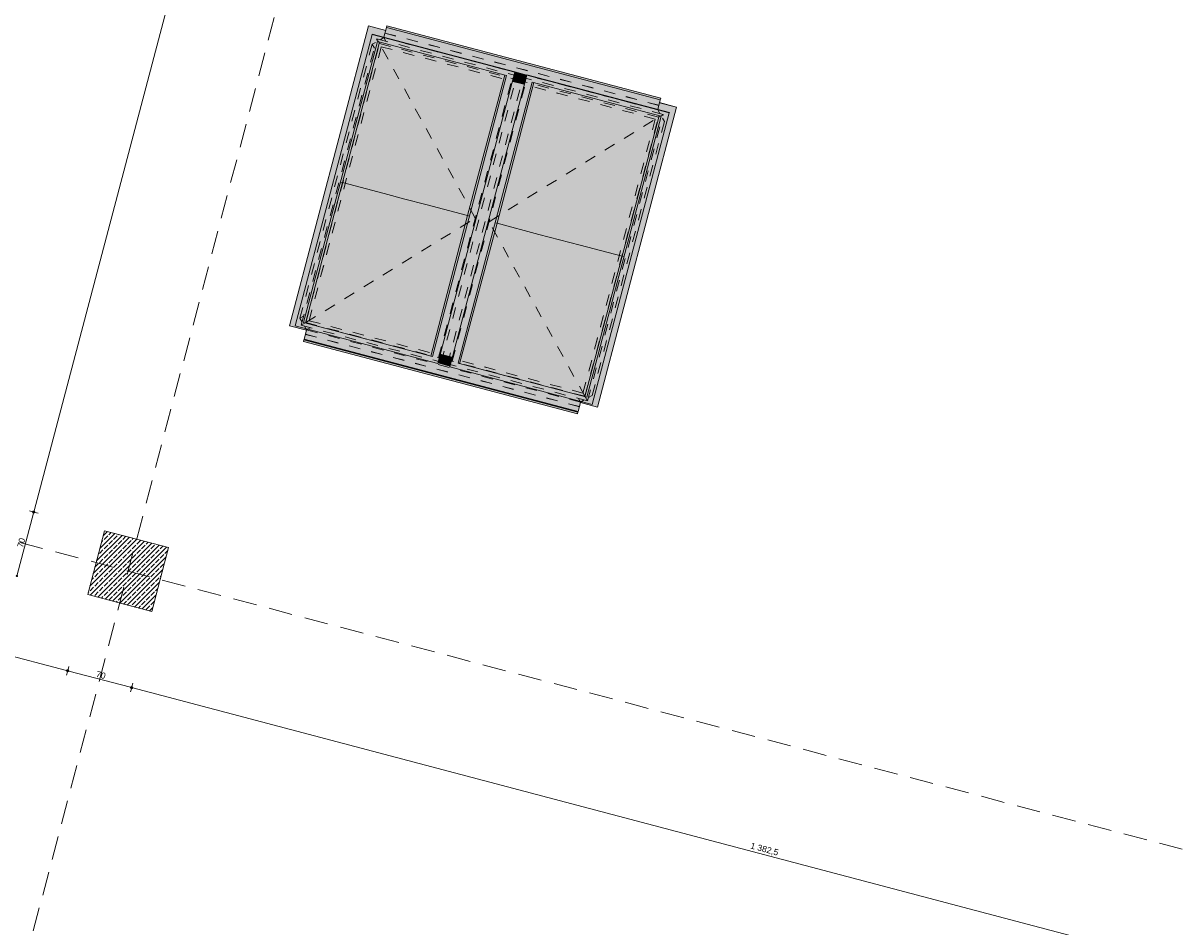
# Model space of a CAD drawing. Header units: millimetres. Extents: x -176817 to 18864955, y -12996033 to 201123.
# Tile 129 of 256: x 143947 to 156205, y 9287 to 18854. Entities that reach past the tile are written whole.
import ezdxf
from ezdxf.enums import TextEntityAlignment as Align

# ---------------------------------------------------------------- set-up
doc = ezdxf.new("R2010")
doc.units = ezdxf.units.MM
doc.header["$MEASUREMENT"] = 0
doc.linetypes.add('Przerywana', pattern=[240, 120, -120])
doc.linetypes.add('Przerywana długa', pattern=[390, 250, -140])
for name, color, linetype in [('213-A Wymiarowanie wewnętrzne', 7, 'Continuous'), ('232-A Klapy oddymiające', 7, 'Continuous'), ('232-A Klapy oddymiające podkład', 7, 'Continuous'), ('410-K Osie', 7, 'Continuous'), ('440-K Słupy', 7, 'Continuous')]:
    doc.layers.add(name, color=color, linetype=linetype)
doc.styles.add('STYL_AUTOMATYCZNY_4', font='arial.ttf')
doc.styles.add('STYL_AUTOMATYCZNY_8', font='ARIALN.TTF')
doc.dimstyles.new('STYL_AUTOMATYCZNY__3', dxfattribs={"dimtxt": 64.999998, "dimasz": 47.5, "dimexe": 0.18, "dimexo": 0.0625, "dimgap": 0, "dimtad": 1, "dimdec": 1, "dimlfac": 0.1, "dimzin": 0, "dimdsep": 46, "dimtxsty": 'STYL_AUTOMATYCZNY_4', "dimblk": 'ARROWHEAD_11', "dimblk1": 'ARROWHEAD_11', "dimblk2": 'ARROWHEAD_11', "dimcen": 0.09, "dimclrd": 30, "dimclre": 30, "dimclrt": 30, "dimazin": 0, "dimtfac": 1, "dimtdec": 4, "dimtmove": 0, "dimatfit": 3, "dimfxl": 0, "dimtolj": 1, "dimtzin": 0, "dimarcsym": 0})

# ---------------------------------------------------------------- blocks, each defined once
blk = doc.blocks.new('Słup_132_2', base_point=(145060, 13053))
at = {"layer": '440-K Słupy', "linetype": 'Continuous', "lineweight": 0, "true_color": 0x000000}
h = blk.add_hatch(dxfattribs=at)
h.set_pattern_fill('Beton_zbrojony_0002', color=18, style=0, pattern_type=2)
h.set_pattern_definition([(45, (0, 0), (-49.497475, 49.497475), []), (45, (-24.75, 24.75), (-49.497475, 49.497475), [52.5, -17.5])])
h.paths.add_polyline_path([(144632, 12804), (145309, 12625), (145487, 13302), (144810, 13481)])
at = {"layer": '440-K Słupy', "color": 7, "linetype": 'Continuous', "lineweight": 0, "flags": 128}
blk.add_lwpolyline([(144632, 12804), (145309, 12625), (145487, 13302), (144810, 13481)], close=True, dxfattribs=at)
blk = doc.blocks.new('Klapa mcr_PROLIGHT_DVP[240]_2', base_point=(148817, 16807))
at = {"layer": '232-A Klapy oddymiające', "linetype": 'Continuous', "lineweight": 0, "true_color": 0xffffff}
for points in [[(147680, 18728), (147605, 18824), (146767, 15651), (147086, 16622), (147203, 17069), (147644, 18738)], [(147605, 18824), (147784, 18769), (147786, 18777)], [(147767, 18705), (147784, 18769), (147605, 18824), (147680, 18728)], [(147605, 18824), (147786, 18777), (147786, 18777), (147605, 18824)], [(150475, 18100), (147794, 18808), (147767, 18705), (148109, 18615)], [(147794, 18808), (150698, 18060), (147799, 18825)], [(147794, 18808), (150693, 18042), (150698, 18060)], [(147799, 18825), (150698, 18061), (147799, 18826)], [(150698, 18060), (150698, 18061), (147799, 18825)], [(146829, 15648), (147701, 18660), (147643, 18734)], [(146916, 15685), (147701, 18660), (146829, 15648)], [(147329, 17167), (147721, 18654), (147720, 18655), (147589, 18238), (147308, 17172)], [(147329, 17167), (147770, 17050), (147732, 18651), (147721, 18654)], [(147589, 18238), (147720, 18655), (147701, 18660)], [(147643, 18734), (149152, 18336), (147644, 18738)], [(147701, 18660), (149065, 18300), (147643, 18734)], [(149065, 18300), (149152, 18336), (147643, 18734)], [(149152, 18336), (149153, 18339), (147644, 18738)], [(147770, 17050), (148380, 18480), (147732, 18651)], [(149280, 18306), (150666, 17940), (150693, 18042), (150475, 18100), (148109, 18615), (149153, 18339), (149153, 18339), (149280, 18305)], [(148385, 18479), (148380, 18480), (147770, 17050), (147990, 16992)], [(147990, 16992), (148211, 16933), (148390, 18478), (148385, 18479)], [(148211, 16933), (148652, 16818), (148401, 18475), (148390, 18478)], [(148652, 16818), (149049, 18304), (148401, 18475)], [(149152, 18336), (148280, 15324), (148338, 15250)], [(149152, 18336), (149065, 18300), (148280, 15324), (148390, 15704)], [(149337, 18228), (149279, 18302), (148465, 15217)], [(149065, 18300), (149049, 18304), (148652, 16818), (148795, 17274)], [(149259, 18227), (149268, 18259), (149140, 18290), (149132, 18260)], [(149276, 18289), (149149, 18323), (149140, 18290), (149268, 18259)], [(149159, 18322), (149150, 18326), (149149, 18324)], [(149276, 18290), (149276, 18291), (149149, 18324), (149149, 18323)], [(149276, 18289), (149276, 18290), (149149, 18323), (149149, 18323)], [(149276, 18291), (149280, 18304), (149153, 18337), (149150, 18326), (149159, 18322)], [(149153, 18337), (149280, 18304), (149280, 18305), (149153, 18339)], [(149279, 18302), (150789, 17904), (149280, 18306)], [(149337, 18228), (150702, 17868), (149279, 18302)], [(150789, 17904), (149279, 18302), (150702, 17868)], [(150789, 17904), (150790, 17907), (149280, 18306)], [(148552, 15253), (149337, 18228), (148465, 15217)], [(148576, 16153), (149044, 17410), (149255, 18210), (149128, 18244)], [(148965, 16735), (149353, 18224), (149352, 18224), (149244, 17874), (148945, 16740)], [(149406, 16618), (149364, 18221), (149353, 18224), (148965, 16735)], [(149255, 18212), (149129, 18246), (149128, 18244), (149255, 18210)], [(149256, 18213), (149259, 18226), (149183, 18247), (149132, 18260), (149129, 18247)], [(149256, 18213), (149256, 18213), (149129, 18247), (149129, 18246)], [(149255, 18212), (149256, 18212), (149129, 18246), (149129, 18246)], [(149256, 18213), (149129, 18246), (149129, 18246), (149256, 18212)], [(149256, 18213), (149129, 18246), (149129, 18246), (149256, 18213)], [(149259, 18226), (149259, 18227), (149183, 18247)], [(149352, 18224), (149341, 18227), (149337, 18228), (149244, 17874)], [(149406, 16618), (150012, 18050), (149364, 18221)], [(149627, 16560), (150017, 18048), (150012, 18050), (149406, 16618)], [(149627, 16560), (149847, 16502), (150023, 18047), (150017, 18048)], [(149847, 16502), (150289, 16386), (150033, 18044), (150023, 18047)], [(150289, 16386), (150681, 17873), (150033, 18044)], [(149974, 14818), (150789, 17904), (149917, 14893)], [(149917, 14893), (150789, 17904), (150702, 17868)], [(149983, 14849), (150029, 14790), (150866, 17964), (150548, 16992), (150356, 16265)], [(150866, 17964), (150754, 17917), (150790, 17907), (150548, 16992)], [(150754, 17917), (150866, 17964), (150685, 18011), (150666, 17940)], [(150867, 17964), (150685, 18012), (150685, 18011), (150866, 17964)], [(150431, 16842), (150702, 17868), (150681, 17873), (150289, 16386)], [(148491, 15316), (149044, 17410), (148576, 16153), (148364, 15349)], [(146916, 15685), (146936, 15679), (147329, 17167), (147187, 16714)], [(147584, 15508), (147329, 17167), (146936, 15679), (146966, 15671)], [(147329, 17167), (147308, 17172), (147187, 16714)], [(147584, 15508), (147595, 15505), (147770, 17050), (147329, 17167)], [(148673, 16812), (148795, 17274), (148652, 16818)], [(147600, 15504), (147990, 16992), (147770, 17050), (147595, 15505)], [(147605, 15503), (148211, 16933), (147990, 16992), (147600, 15504)], [(148253, 15332), (148211, 16933), (147605, 15503)], [(148264, 15329), (148652, 16818), (148211, 16933), (148253, 15332)], [(148373, 15678), (148673, 16812), (148652, 16818), (148264, 15329), (148265, 15328)], [(150309, 16380), (150431, 16842), (150289, 16386)], [(148965, 16735), (148823, 16278), (148552, 15253), (148568, 15248)], [(148587, 15243), (149216, 15077), (148965, 16735), (148568, 15248)], [(148965, 16735), (148945, 16740), (148823, 16278)], [(149227, 15075), (149406, 16618), (148965, 16735), (149216, 15077)], [(146943, 16083), (147086, 16622), (146767, 15651), (146837, 15679)], [(149627, 16560), (149406, 16618), (149227, 15075), (149232, 15073)], [(149238, 15072), (149847, 16502), (149627, 16560), (149232, 15073)], [(149886, 14901), (149847, 16502), (149238, 15072)], [(149896, 14898), (150289, 16386), (149847, 16502), (149886, 14901)], [(150029, 15318), (150309, 16380), (150289, 16386), (149896, 14898), (149898, 14898)], [(146948, 15603), (146952, 15616), (146829, 15648), (146837, 15679), (146767, 15651)], [(146829, 15648), (148338, 15250), (146916, 15685)], [(146916, 15685), (148338, 15250), (148280, 15324)], [(148280, 15324), (146916, 15685), (146916, 15685)], [(146924, 15509), (149823, 14744), (147415, 15494), (146952, 15616)], [(148280, 15325), (148264, 15329), (148253, 15332), (147595, 15505), (147584, 15508), (146927, 15682), (146966, 15671), (148280, 15324)], [(148373, 15678), (148265, 15328), (148280, 15325)], [(146916, 15482), (149816, 14717), (146921, 15500)], [(146921, 15500), (149821, 14735), (146924, 15509)], [(149821, 14735), (146921, 15500), (149816, 14717)], [(149821, 14735), (149823, 14744), (146924, 15509)], [(149851, 14851), (148465, 15217), (148467, 15223), (148340, 15256), (148338, 15250), (147415, 15494), (149823, 14744)], [(148478, 15265), (148486, 15297), (148359, 15331), (148351, 15301)], [(148444, 15309), (148360, 15332), (148359, 15331)], [(148486, 15297), (148486, 15297), (148359, 15331), (148359, 15331)], [(148486, 15297), (148359, 15331), (148359, 15331), (148486, 15297)], [(148486, 15297), (148490, 15310), (148363, 15344), (148360, 15332), (148444, 15309)], [(148490, 15312), (148491, 15316), (148364, 15349), (148363, 15346)], [(148490, 15312), (148363, 15346), (148363, 15344), (148490, 15311)], [(148363, 15344), (148490, 15310), (148490, 15311), (148363, 15344)], [(148467, 15224), (148470, 15235), (148343, 15269), (148340, 15257)], [(148467, 15223), (148467, 15224), (148340, 15257), (148340, 15256)], [(148470, 15235), (148478, 15265), (148351, 15301), (148343, 15269)], [(148465, 15217), (149974, 14818), (148552, 15253)], [(149974, 14818), (149917, 14893), (148552, 15253)], [(149905, 14896), (149866, 14906), (148552, 15253), (148552, 15253)], [(149917, 14893), (149896, 14898), (149886, 14901), (149227, 15075), (149216, 15077), (148556, 15252), (149917, 14893)], [(149917, 14893), (150029, 15318), (149898, 14898)], [(149848, 14838), (150029, 14790), (149850, 14846)], [(150029, 14790), (149983, 14849), (149974, 14818), (149851, 14851), (149850, 14846)]]:
    blk.add_hatch(color=7, dxfattribs=at).paths.add_polyline_path(points)
at = {"layer": '232-A Klapy oddymiające', "color": 7, "linetype": 'Continuous', "lineweight": 0}
for p, q in [((147605, 18824), (146767, 15651)), ((147605, 18824), (147786, 18777)), ((147605, 18824), (147605, 18824)), ((147786, 18777), (147605, 18824)), ((147767, 18705), (147794, 18808)), ((147799, 18825), (147794, 18808)), ((147794, 18808), (150693, 18042)), ((150698, 18061), (147799, 18826)), ((147799, 18826), (147799, 18825)), ((150698, 18060), (147799, 18825)), ((147643, 18734), (146829, 15648)), ((147701, 18660), (146916, 15685)), ((147721, 18654), (147329, 17167)), ((147644, 18738), (147643, 18734)), ((149152, 18336), (147643, 18734)), ((149153, 18339), (147644, 18738)), ((147701, 18660), (149065, 18300)), ((149065, 18300), (148280, 15324)), ((148338, 15250), (149152, 18336)), ((149279, 18302), (148465, 15217)), ((148652, 16818), (149049, 18304)), ((149276, 18289), (149149, 18323)), ((149152, 18336), (149153, 18339)), ((149280, 18304), (149153, 18337)), ((149280, 18306), (149279, 18302)), ((150789, 17904), (149279, 18302)), ((150790, 17907), (149280, 18306)), ((149337, 18228), (148552, 15253)), ((149353, 18224), (148965, 16735)), ((149128, 18244), (149255, 18210)), ((149129, 18247), (149256, 18213)), ((149129, 18246), (149256, 18213)), ((149256, 18212), (149129, 18246)), ((149132, 18260), (149259, 18227)), ((149337, 18228), (150702, 17868)), ((150666, 17940), (150693, 18042)), ((150693, 18042), (150698, 18060)), ((150698, 18060), (150698, 18061)), ((149974, 14818), (150789, 17904)), ((150029, 14790), (150866, 17964)), ((150867, 17964), (150685, 18012)), ((150685, 18011), (150866, 17964)), ((150789, 17904), (150790, 17907)), ((150866, 17964), (150867, 17964)), ((150702, 17868), (149917, 14893)), ((150289, 16386), (150681, 17873)), ((147329, 17167), (146936, 15679)), ((147308, 17172), (147329, 17167)), ((147329, 17167), (147770, 17050)), ((147770, 17050), (147990, 16992)), ((147990, 16992), (148211, 16933)), ((148211, 16933), (148652, 16818)), ((148264, 15329), (148652, 16818)), ((148652, 16818), (148673, 16812)), ((148965, 16735), (148568, 15248)), ((148945, 16740), (148965, 16735)), ((148965, 16735), (149406, 16618)), ((149406, 16618), (149627, 16560)), ((149627, 16560), (149847, 16502)), ((149847, 16502), (150289, 16386)), ((149896, 14898), (150289, 16386)), ((150289, 16386), (150309, 16380)), ((146767, 15651), (146948, 15603)), ((146829, 15648), (148338, 15250)), ((147584, 15508), (146916, 15685)), ((148280, 15324), (146916, 15685)), ((146952, 15616), (146924, 15509)), ((146921, 15500), (146916, 15482)), ((146916, 15482), (149816, 14717)), ((146924, 15509), (146921, 15500)), ((149821, 14735), (146921, 15500)), ((149823, 14744), (146924, 15509)), ((148280, 15325), (148264, 15329)), ((148359, 15331), (148486, 15297)), ((148490, 15312), (148363, 15346)), ((148363, 15344), (148490, 15310)), ((148364, 15349), (148491, 15316)), ((148340, 15257), (148467, 15224)), ((148343, 15269), (148470, 15235)), ((148465, 15217), (149974, 14818)), ((149216, 15077), (148552, 15253)), ((149917, 14893), (148552, 15253)), ((149851, 14851), (149823, 14744)), ((149848, 14838), (150029, 14790)), ((149917, 14893), (149896, 14898)), ((149816, 14717), (149821, 14735)), ((149821, 14735), (149823, 14744))]:
    blk.add_line(p, q, dxfattribs=at)
blk = doc.blocks.new('*D3088')
at = {"layer": '213-A Wymiarowanie wewnętrzne', "linetype": 'Continuous', "lineweight": 200}
for points in [[(145084, 11819), (145085, 11815), (145087, 11811), (145091, 11808), (145096, 11807), (145101, 11808), (145105, 11811), (145108, 11815), (145109, 11819), (145108, 11824), (145105, 11828), (145101, 11831), (145096, 11832), (145091, 11831), (145087, 11828), (145085, 11824)], [(158451, 8292), (158452, 8287), (158455, 8283), (158459, 8281), (158464, 8280), (158468, 8281), (158472, 8283), (158475, 8287), (158476, 8292), (158475, 8297), (158472, 8301), (158468, 8304), (158464, 8305), (158459, 8304), (158455, 8301), (158452, 8297)]]:
    blk.add_hatch(color=30, dxfattribs=at).paths.add_polyline_path(points)
at = {"layer": '213-A Wymiarowanie wewnętrzne', "color": 30, "linetype": 'Continuous', "lineweight": 0}
for p, q in [((145093, 11807), (145084, 11774)), ((145108, 11865), (145099, 11832)), ((158451, 8295), (145108, 11816))]:
    blk.add_line(p, q, dxfattribs=at)
blk.add_circle((145096, 11819), 12.5, dxfattribs=at)
at = {"layer": '213-A Wymiarowanie wewnętrzne', "color": 30, "lineweight": 200, "insert": (151639, 10106), "char_height": 65, "attachment_point": 7, "rotation": 345.218, "style": 'STYL_AUTOMATYCZNY_4'}
blk.add_mtext('\\A1;{\\pql;\\fArial|b0|i0|c238|p0;\\W1.000000;1\xa0382,5}', dxfattribs=at)
blk = doc.blocks.new('ARROWHEAD_11')
at = {"color": 0, "linetype": 'Continuous', "lineweight": 0}
blk.add_line((0, 0), (-1, 0), dxfattribs=at)
at = {"color": 0, "linetype": 'Continuous', "lineweight": 0, "const_width": 0.25, "flags": 128}
blk.add_lwpolyline([(-0.125, 0, 1), (0.125, 0, 1)], format="xyb", close=True, dxfattribs=at)
blk = doc.blocks.new('*D3089')
at = {"layer": '213-A Wymiarowanie wewnętrzne', "linetype": 'Continuous', "lineweight": 200}
for points in [[(144407, 11998), (144408, 11993), (144410, 11989), (144414, 11986), (144419, 11986), (144424, 11986), (144428, 11989), (144431, 11993), (144432, 11998), (144431, 12003), (144428, 12007), (144424, 12010), (144419, 12011), (144414, 12010), (144410, 12007), (144408, 12003)], [(145084, 11819), (145085, 11815), (145087, 11811), (145091, 11808), (145096, 11807), (145101, 11808), (145105, 11811), (145108, 11815), (145109, 11819), (145108, 11824), (145105, 11828), (145101, 11831), (145096, 11832), (145091, 11831), (145087, 11828), (145085, 11824)]]:
    blk.add_hatch(color=30, dxfattribs=at).paths.add_polyline_path(points)
at = {"layer": '213-A Wymiarowanie wewnętrzne', "color": 30, "linetype": 'Continuous', "lineweight": 0}
for p, q in [((144431, 12043), (144422, 12010)), ((144416, 11986), (144407, 11953)), ((145084, 11823), (144431, 11995))]:
    blk.add_line(p, q, dxfattribs=at)
blk.add_circle((144419, 11998), 12.5, dxfattribs=at)
at = {"layer": '213-A Wymiarowanie wewnętrzne', "color": 30, "lineweight": 200, "insert": (144713, 11934), "char_height": 65, "attachment_point": 7, "rotation": 345.218, "style": 'STYL_AUTOMATYCZNY_4'}
blk.add_mtext('\\A1;{\\pql;\\fArial|b0|i0|c238|p0;\\W1.000000;70}', dxfattribs=at)
blk = doc.blocks.new('*D3090')
at = {"layer": '213-A Wymiarowanie wewnętrzne', "linetype": 'Continuous', "lineweight": 200}
for points in [[(129613, 15902), (129614, 15897), (129617, 15893), (129621, 15890), (129626, 15889), (129630, 15890), (129634, 15893), (129637, 15897), (129638, 15902), (129637, 15906), (129634, 15911), (129630, 15913), (129626, 15914), (129621, 15913), (129617, 15911), (129614, 15906)], [(144407, 11998), (144408, 11993), (144410, 11989), (144414, 11986), (144419, 11986), (144424, 11986), (144428, 11989), (144431, 11993), (144432, 11998), (144431, 12003), (144428, 12007), (144424, 12010), (144419, 12011), (144414, 12010), (144410, 12007), (144408, 12003)]]:
    blk.add_hatch(color=30, dxfattribs=at).paths.add_polyline_path(points)
at = {"layer": '213-A Wymiarowanie wewnętrzne', "color": 30, "linetype": 'Continuous', "lineweight": 0}
for p, q in [((129638, 15947), (129629, 15914)), ((129622, 15890), (129614, 15856)), ((144407, 12001), (129638, 15898))]:
    blk.add_line(p, q, dxfattribs=at)
blk.add_circle((129626, 15902), 12.5, dxfattribs=at)
at = {"layer": '213-A Wymiarowanie wewnętrzne', "color": 30, "lineweight": 200, "insert": (136918, 13991), "char_height": 65, "attachment_point": 7, "rotation": 345.218, "style": 'STYL_AUTOMATYCZNY_4'}
blk.add_mtext('\\A1;{\\pql;\\fArial|b0|i0|c238|p0;\\W1.000000;1\xa0530}', dxfattribs=at)
blk = doc.blocks.new('*D3227')
at = {"layer": '213-A Wymiarowanie wewnętrzne', "linetype": 'Continuous', "lineweight": 200}
for points in [[(153564, 49744), (153565, 49739), (153568, 49735), (153572, 49733), (153577, 49732), (153582, 49733), (153586, 49735), (153589, 49739), (153589, 49744), (153589, 49749), (153586, 49753), (153582, 49756), (153577, 49757), (153572, 49756), (153568, 49753), (153565, 49749)], [(144048, 13679), (144049, 13674), (144051, 13670), (144055, 13667), (144060, 13666), (144065, 13667), (144069, 13670), (144072, 13674), (144073, 13679), (144072, 13683), (144069, 13687), (144065, 13690), (144060, 13691), (144055, 13690), (144051, 13687), (144049, 13683)]]:
    blk.add_hatch(color=30, dxfattribs=at).paths.add_polyline_path(points)
at = {"layer": '213-A Wymiarowanie wewnętrzne', "color": 30, "linetype": 'Continuous', "lineweight": 0}
for p, q in [((153574, 49732), (144063, 13691)), ((153532, 49756), (153565, 49747)), ((153589, 49741), (153622, 49732))]:
    blk.add_line(p, q, dxfattribs=at)
blk.add_circle((153577, 49744), 12.5, dxfattribs=at)
at = {"layer": '213-A Wymiarowanie wewnętrzne', "color": 30, "lineweight": 200, "insert": (148778, 31607), "char_height": 65, "attachment_point": 7, "rotation": 75.218, "style": 'STYL_AUTOMATYCZNY_4'}
blk.add_mtext('\\A1;{\\pql;\\fArial|b0|i0|c238|p0;\\W1.000000;3\xa0730}', dxfattribs=at)
blk = doc.blocks.new('*D3228')
at = {"layer": '213-A Wymiarowanie wewnętrzne', "linetype": 'Continuous', "lineweight": 200}
for points in [[(144048, 13679), (144049, 13674), (144051, 13670), (144055, 13667), (144060, 13666), (144065, 13667), (144069, 13670), (144072, 13674), (144073, 13679), (144072, 13683), (144069, 13687), (144065, 13690), (144060, 13691), (144055, 13690), (144051, 13687), (144049, 13683)], [(143869, 13002), (143870, 12997), (143873, 12993), (143877, 12990), (143882, 12989), (143886, 12990), (143890, 12993), (143893, 12997), (143894, 13002), (143893, 13007), (143890, 13011), (143886, 13013), (143882, 13014), (143877, 13013), (143873, 13011), (143870, 13007)]]:
    blk.add_hatch(color=30, dxfattribs=at).paths.add_polyline_path(points)
at = {"layer": '213-A Wymiarowanie wewnętrzne', "color": 30, "linetype": 'Continuous', "lineweight": 0}
for p, q in [((144057, 13666), (143885, 13014)), ((144015, 13691), (144048, 13682)), ((144072, 13675), (144106, 13667))]:
    blk.add_line(p, q, dxfattribs=at)
blk.add_circle((144060, 13679), 12.5, dxfattribs=at)
at = {"layer": '213-A Wymiarowanie wewnętrzne', "color": 30, "lineweight": 200, "insert": (143946, 13296), "char_height": 65, "attachment_point": 7, "rotation": 75.218, "style": 'STYL_AUTOMATYCZNY_4'}
blk.add_mtext('\\A1;{\\pql;\\fArial|b0|i0|c238|p0;\\W1.000000;70}', dxfattribs=at)
blk = doc.blocks.new('*D3234')
at = {"layer": '213-A Wymiarowanie wewnętrzne', "linetype": 'Continuous', "lineweight": 200}
for points in [[(167575, 46047), (167576, 46042), (167578, 46038), (167582, 46036), (167587, 46035), (167592, 46036), (167596, 46038), (167599, 46042), (167600, 46047), (167599, 46052), (167596, 46056), (167592, 46059), (167587, 46060), (167582, 46059), (167578, 46056), (167576, 46052)], [(158058, 9982), (158059, 9977), (158062, 9973), (158066, 9970), (158070, 9969), (158075, 9970), (158079, 9973), (158082, 9977), (158083, 9982), (158082, 9986), (158079, 9990), (158075, 9993), (158070, 9994), (158066, 9993), (158062, 9990), (158059, 9986)]]:
    blk.add_hatch(color=30, dxfattribs=at).paths.add_polyline_path(points)
at = {"layer": '213-A Wymiarowanie wewnętrzne', "color": 30, "linetype": 'Continuous', "lineweight": 0}
blk.add_line((167584, 46035), (158074, 9994), dxfattribs=at)
at = {"layer": '213-A Wymiarowanie wewnętrzne', "color": 30, "lineweight": 200, "insert": (162788, 27910), "char_height": 65, "attachment_point": 7, "rotation": 75.218, "style": 'STYL_AUTOMATYCZNY_4'}
blk.add_mtext('\\A1;{\\pql;\\fArial|b0|i0|c238|p0;\\W1.000000;3\xa0730}', dxfattribs=at)
blk = doc.blocks.new('*D3235')
at = {"layer": '213-A Wymiarowanie wewnętrzne', "linetype": 'Continuous', "lineweight": 200}
for points in [[(158058, 9982), (158059, 9977), (158062, 9973), (158066, 9970), (158070, 9969), (158075, 9970), (158079, 9973), (158082, 9977), (158083, 9982), (158082, 9986), (158079, 9990), (158075, 9993), (158070, 9994), (158066, 9993), (158062, 9990), (158059, 9986)], [(157879, 9305), (157880, 9300), (157883, 9296), (157887, 9293), (157892, 9292), (157897, 9293), (157901, 9296), (157903, 9300), (157904, 9305), (157903, 9310), (157901, 9314), (157897, 9316), (157892, 9317), (157887, 9316), (157883, 9314), (157880, 9310)]]:
    blk.add_hatch(color=30, dxfattribs=at).paths.add_polyline_path(points)
at = {"layer": '213-A Wymiarowanie wewnętrzne', "color": 30, "linetype": 'Continuous', "lineweight": 0}
for p, q in [((158067, 9970), (157895, 9317)), ((158025, 9994), (158058, 9985)), ((158083, 9978), (158116, 9970))]:
    blk.add_line(p, q, dxfattribs=at)
blk.add_circle((158070, 9982), 12.5, dxfattribs=at)
at = {"layer": '213-A Wymiarowanie wewnętrzne', "color": 30, "lineweight": 200, "insert": (157956, 9599), "char_height": 65, "attachment_point": 7, "rotation": 75.218, "style": 'STYL_AUTOMATYCZNY_4'}
blk.add_mtext('\\A1;{\\pql;\\fArial|b0|i0|c238|p0;\\W1.000000;70}', dxfattribs=at)
blk = doc.blocks.new('*D3236')
at = {"layer": '213-A Wymiarowanie wewnętrzne', "linetype": 'Continuous', "lineweight": 200}
for points in [[(157879, 9305), (157880, 9300), (157883, 9296), (157887, 9293), (157892, 9292), (157897, 9293), (157901, 9296), (157903, 9300), (157904, 9305), (157903, 9310), (157901, 9314), (157897, 9316), (157892, 9317), (157887, 9316), (157883, 9314), (157880, 9310)], [(153912, -5731), (153913, -5735), (153916, -5739), (153920, -5742), (153924, -5743), (153929, -5742), (153933, -5739), (153936, -5735), (153937, -5731), (153936, -5726), (153933, -5722), (153929, -5719), (153924, -5718), (153920, -5719), (153916, -5722), (153913, -5726)]]:
    blk.add_hatch(color=30, dxfattribs=at).paths.add_polyline_path(points)
at = {"layer": '213-A Wymiarowanie wewnętrzne', "color": 30, "linetype": 'Continuous', "lineweight": 0}
for p, q in [((157847, 9317), (157880, 9308)), ((157889, 9293), (153928, -5718)), ((157904, 9302), (157937, 9293))]:
    blk.add_line(p, q, dxfattribs=at)
blk.add_circle((157892, 9305), 12.5, dxfattribs=at)
at = {"layer": '213-A Wymiarowanie wewnętrzne', "color": 30, "lineweight": 200, "insert": (155867, 1683), "char_height": 65, "attachment_point": 7, "rotation": 75.218, "style": 'STYL_AUTOMATYCZNY_4'}
blk.add_mtext('\\A1;{\\pql;\\fArial|b0|i0|c238|p0;\\W1.000000;1\xa0555}', dxfattribs=at)
blk = doc.blocks.new('*D3237')
at = {"layer": '213-A Wymiarowanie wewnętrzne', "linetype": 'Continuous', "lineweight": 200}
for points in [[(153912, -5731), (153913, -5735), (153916, -5739), (153920, -5742), (153924, -5743), (153929, -5742), (153933, -5739), (153936, -5735), (153937, -5731), (153936, -5726), (153933, -5722), (153929, -5719), (153924, -5718), (153920, -5719), (153916, -5722), (153913, -5726)], [(153759, -6311), (153760, -6316), (153763, -6320), (153767, -6322), (153771, -6323), (153776, -6322), (153780, -6320), (153783, -6316), (153784, -6311), (153783, -6306), (153780, -6302), (153776, -6299), (153771, -6298), (153767, -6299), (153763, -6302), (153760, -6306)]]:
    blk.add_hatch(color=30, dxfattribs=at).paths.add_polyline_path(points)
at = {"layer": '213-A Wymiarowanie wewnętrzne', "color": 30, "linetype": 'Continuous', "lineweight": 0}
for p, q in [((153921, -5743), (153775, -6299)), ((153879, -5719), (153912, -5727)), ((153937, -5734), (153970, -5743)), ((153726, -6299), (153759, -6308)), ((153768, -6323), (153765, -6335)), ((153783, -6314), (153817, -6323))]:
    blk.add_line(p, q, dxfattribs=at)
for centre in [(153924, -5731), (153771, -6311)]:
    blk.add_circle(centre, 12.5, dxfattribs=at)
at = {"layer": '213-A Wymiarowanie wewnętrzne', "color": 30, "lineweight": 200, "insert": (153823, -6065), "char_height": 65, "attachment_point": 7, "rotation": 75.218, "style": 'STYL_AUTOMATYCZNY_4'}
blk.add_mtext('\\A1;{\\pql;\\fArial|b0|i0|c238|p0;\\W1.000000;60}', dxfattribs=at)
blk = doc.blocks.new('Standardowy znacznik osi[624]_2', base_point=(161402, 74985))
at = {"layer": '410-K Osie', "color": 5, "linetype": 'Przerywana długa', "lineweight": 0}
blk.add_line((160637, 72085), (139610, -7597), dxfattribs=at)
at = {"layer": '410-K Osie', "color": 7, "lineweight": 0, "style": 'STYL_AUTOMATYCZNY_8'}
for tag, p in [('AC_MarkerText_1_0', (161455, 75155)), ('AC_MarkerText_1_1', (138834, -10570))]:
    blk.add_attdef(tag, text='', height=100, rotation=345.218, dxfattribs=at).set_placement(p, align=Align.TOP_CENTER)
blk = doc.blocks.new('Standardowy znacznik osi[635]_2', base_point=(18833, 46361))
at = {"layer": '410-K Osie', "color": 5, "linetype": 'Przerywana długa', "lineweight": 0}
blk.add_line((21734, 45595), (255738, -16152), dxfattribs=at)
at = {"layer": '410-K Osie', "color": 7, "lineweight": 0, "style": 'STYL_AUTOMATYCZNY_8'}
for tag, p in [('AC_MarkerText_1_0', (18733, 46441)), ('AC_MarkerText_1_1', (258781, -16901))]:
    blk.add_attdef(tag, text='', height=100, rotation=345.218, dxfattribs=at).set_placement(p, align=Align.TOP_CENTER)

msp = doc.modelspace()

# ---------------------------------------------------------------- linework, layer by layer
at = {"layer": '232-A Klapy oddymiające podkład', "color": 7, "linetype": 'Przerywana', "lineweight": 0}
for p, q in [((146891.25, 15655.35), (147691.35, 18687.48)), ((146940.13, 15683.82), (147719.82, 18638.6)), ((147643.02, 18629.95), (147677.19, 18649.85)), ((147691.35, 18687.48), (149173.53, 18296.37)), ((147691.35, 18687.48), (147719.82, 18638.6)), ((147719.82, 18638.6), (149124.65, 18267.9)), ((147726.07, 18678.32), (147765.22, 18701.13)), ((147777.98, 18749.47), (147765.22, 18701.13)), ((150665.94, 17935.7), (147765.22, 18701.13)), ((147788.03, 18661.97), (147765.22, 18701.13)), ((147777.66, 18748.26), (150678.36, 17982.84)), ((147777.98, 18749.47), (150678.68, 17984.05)), ((146877.59, 15729.24), (147643.02, 18629.95)), ((147665.84, 18590.78), (147643.02, 18629.95)), ((148344.96, 15313.13), (149124.65, 18267.9)), ((148373.43, 15264.24), (149173.53, 18296.37)), ((148441.18, 15246.37), (149241.28, 18278.5)), ((149124.65, 18267.9), (149173.53, 18296.37)), ((149237.02, 18262.34), (149169.27, 18280.22)), ((149237.34, 18263.55), (149169.58, 18281.43)), ((150723.45, 17887.39), (149241.28, 18278.5)), ((149269.75, 18229.61), (149241.28, 18278.5)), ((148490.06, 15274.84), (149269.75, 18229.61)), ((150674.57, 17858.92), (149269.75, 18229.61)), ((149700.48, 18190.46), (149700.53, 18190.45)), ((149617.51, 18108.93), (149599.55, 18113.67)), ((149617.51, 18108.93), (149617.56, 18108.92)), ((150678.68, 17984.05), (150665.94, 17935.7)), ((150688.74, 17896.55), (150665.94, 17935.7)), ((149894.88, 14904.14), (150674.57, 17858.92)), ((149923.35, 14855.26), (150723.45, 17887.39)), ((149971.69, 14912.79), (150737.11, 17813.5)), ((150723.45, 17887.39), (150674.57, 17858.92)), ((150737.11, 17813.5), (150717.21, 17847.67)), ((147190.85, 16524.44), (147109.91, 16217.7)), ((147190.85, 16524.44), (147190.9, 16524.42)), ((147034.49, 16323.82), (147034.54, 16323.81)), ((146916.77, 15752.06), (146877.59, 15729.24)), ((146877.59, 15729.24), (146900.41, 15690.07)), ((150091.56, 15759.01), (150010.62, 15452.27)), ((150091.56, 15759.01), (150091.61, 15759)), ((146891.25, 15655.35), (146940.13, 15683.82)), ((146891.25, 15655.35), (148373.43, 15264.24)), ((146925.97, 15646.19), (146948.77, 15607.04)), ((146936.01, 15558.69), (146948.77, 15607.04)), ((146940.13, 15683.82), (148344.96, 15313.13)), ((146987.93, 15629.84), (146948.77, 15607.04)), ((146948.77, 15607.04), (149849.48, 14841.61)), ((146936.01, 15558.69), (149836.71, 14793.27)), ((146936.33, 15559.9), (149837.03, 14794.48)), ((150011.13, 15454.21), (150011.18, 15454.2)), ((150128.58, 15507.37), (150128.63, 15507.36)), ((148344.96, 15313.13), (148373.43, 15264.24)), ((148445.12, 15261.31), (148377.37, 15279.19)), ((148445.44, 15262.52), (148377.69, 15280.4)), ((148490.06, 15274.84), (148441.18, 15246.37)), ((149923.35, 14855.26), (148441.18, 15246.37)), ((149894.88, 14904.14), (148490.06, 15274.84)), ((148852.09, 15208.22), (148834.12, 15212.96)), ((148836.06, 15212.45), (148836.1, 15212.44)), ((148852.09, 15208.22), (148852.14, 15208.21)), ((150061.55, 15253.33), (150061.59, 15253.31)), ((148884.03, 15096.37), (148884.08, 15096.36)), ((149826.68, 14880.77), (149849.48, 14841.61)), ((149836.71, 14793.27), (149849.48, 14841.61)), ((149888.64, 14864.42), (149849.48, 14841.61)), ((149923.35, 14855.26), (149894.88, 14904.14)), ((149971.69, 14912.79), (149932.51, 14889.97))]:
    msp.add_line(p, q, dxfattribs=at)
for points in [[(146940.13, 15683.82), (148734.8, 16790.51), (147719.82, 18638.6)], [(149894.88, 14904.14), (148879.9, 16752.23), (150674.57, 17858.92)]]:
    msp.add_lwpolyline(points, dxfattribs=at)
msp.add_lwpolyline([(147739.71, 18604.44), (150640.42, 17839.01), (149875, 14938.3), (146974.29, 15703.73)], close=True, dxfattribs=at)

# ---------------------------------------------------------------- block references
at = {"layer": '232-A Klapy oddymiające', "color": 7, "linetype": 'Continuous', "lineweight": 0}
msp.add_blockref('Klapa mcr_PROLIGHT_DVP[240]_2', (148816.79, 16807.15), dxfattribs=at)
at = {"layer": '410-K Osie', "color": 5, "linetype": 'Continuous', "lineweight": 0}
for name, p in [('Standardowy znacznik osi[624]_2', (161401.98, 74985.32)), ('Standardowy znacznik osi[635]_2', (18832.93, 46360.88))]:
    msp.add_blockref(name, p, dxfattribs=at)
at = {"layer": '440-K Słupy', "color": 7, "lineweight": 0}
msp.add_blockref('Słup_132_2', (145059.57, 13052.87), dxfattribs=at)

# ---------------------------------------------------------------- dimensions: what is measured, and where the dimension line sits
at = {"layer": '213-A Wymiarowanie wewnętrzne', "color": 30, "linetype": 'Continuous', "lineweight": 200}
for base, p1, p2, angle, picture, middle, turn in [((144060.19, 13678.56), (77651.76, 69778.81), (68134.99, 33713.3), 255.218034, '*D3227', (148774.58, 31722.89), 75.218034), ((158070.47, 9981.6), (77651.76, 69778.81), (68134.99, 33713.3), 255.218034, '*D3234', (162784.86, 28025.93), 75.218034), ((143881.59, 13001.73), (68134.99, 33713.3), (67956.39, 33036.47), 255.218034, '*D3228', (143926.87, 13351.64), 75.218034), ((157891.88, 9304.77), (68134.99, 33713.3), (67956.39, 33036.47), 255.218034, '*D3235', (157937.15, 9654.69), 75.218034), ((153924.43, -5730.59), (67956.39, 33036.47), (63892.27, 18026.62), 255.218034, '*D3236', (155864.15, 1798.67), 75.218034), ((153771.34, -6310.73), (63892.27, 18026.62), (63739.18, 17446.48), 255.218034, '*D3237', (153803.86, -6009.15), 75.218034), ((129625.62, 15901.68), (144631.86, 12803.75), (129838.23, 16707.42), 165.218034, '*D3090', (137034, 13993.85), 345.218034), ((144419.24, 11998.02), (145308.69, 12625.15), (144631.86, 12803.75), 165.218034, '*D3089', (144769.16, 11952.74), 345.218034), ((145096.08, 11819.42), (158676.13, 9097.82), (145308.69, 12625.15), 165.218034, '*D3088', (151788.96, 10100.39), 345.218034)]:
    dim = msp.add_linear_dim(base=base, p1=p1, p2=p2, angle=angle, dimstyle='STYL_AUTOMATYCZNY__3', dxfattribs=at)
    dim.commit()
    dim.dimension.update_dxf_attribs({"geometry": picture, "text_midpoint": middle, "dimtype": 160, "text_rotation": turn})

doc.saveas('drawing.dxf')
